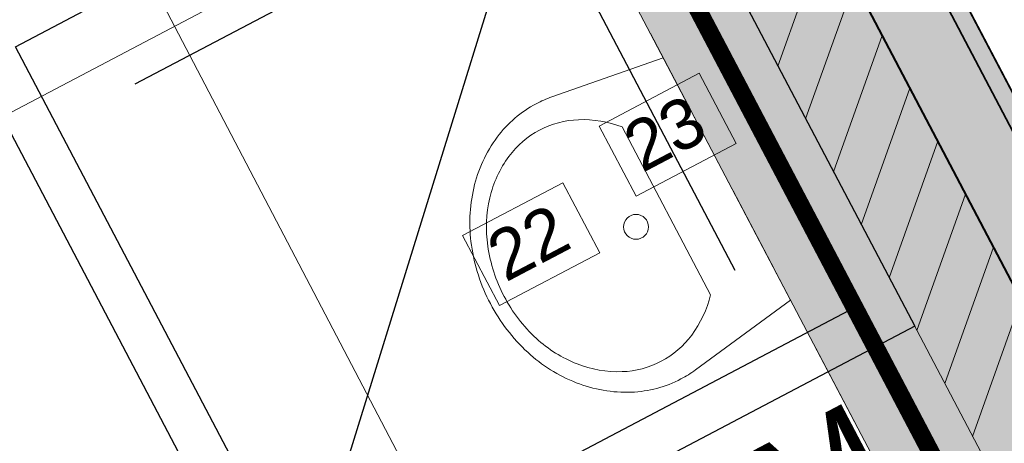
# Model space of a CAD drawing. Header units: metres. Extents: x 7408630 to 7411134, y 5569633 to 5570339.
# Tile 68 of 76: x 7410493.461 to 7410494.57, y 5569902.922 to 5569903.399. Entities that reach past the tile are written whole.
import ezdxf
from ezdxf.enums import TextEntityAlignment as Align

# ---------------------------------------------------------------- set-up
doc = ezdxf.new("R2010")
doc.units = ezdxf.units.M
doc.header["$MEASUREMENT"] = 0
doc.linetypes.add('HIDDEN2', pattern=[4.762499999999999, 3.175, -1.5875])
doc.layers.add('0-wypos-sanitarne', color=1, linetype='Continuous')
doc.layers.add('AS_ opisy', color=7, linetype='Continuous')
for name, color, linetype, lineweight in [('0-ZABUDOWA GK-MDF', 54, 'Continuous', 35), ('0_LEGENDA', 253, 'Continuous', 13), ('1_POSADZKA PODZIAŁY', 151, 'Continuous', 0), ('1_POSADZKI COKOŁY', 170, 'Continuous', 0), ('Hatch_zamurowania', 4, 'Continuous', 5), ('OPIS POM NOWE', 140, 'Continuous', 5), ('Opis_pom', 9, 'Continuous', 18), ('Sciany', 2, 'Continuous', 40), ('WYBURZENIA HATCH', 253, 'Continuous', 0)]:
    doc.layers.add(name, color=color, linetype=linetype, lineweight=lineweight)
doc.layers.add('Wyburzenia', color=7, linetype='Continuous', lineweight=13, true_color=0xb0b0b0)
doc.styles.add('ARIAL', font='tahoma.ttf')
doc.styles.add('ROMANS07', font='arial.ttf')
doc.styles.add('TXT', font='simplex.shx')
pattern_1 = [(0, (-58931.34199039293, 199163.1944934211), (0, 80), []), (90, (-58931.34199039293, 199163.1944934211), (-80, 4.898587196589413e-15), [])]

# ---------------------------------------------------------------- blocks, each defined once
blk = doc.blocks.new('A$C578D6593')
for p, q in [((-26.36362283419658, 0), (-29.160557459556, 18.76077541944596)), ((17.63637716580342, 0), (20.43331179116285, 18.76077541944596)), ((-19.62802756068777, 11), (10.90078189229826, 11)), ((-26.36362283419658, 0), (17.63637716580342, 0))]:
    blk.add_line(p, q)
blk.add_circle((-4.363622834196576, 16.5), 2)
for centre, radius, start, end in [((-4.363622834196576, 13.99932096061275), 29.00067903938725, 90, 109.6071022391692), ((-4.363622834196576, 13.99932096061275), 29.00067903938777, 70.39289776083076, 90), ((-5.669874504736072, 17.66626340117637), 25.10802438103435, 109.6071022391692, 130.6955310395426), ((-3.057371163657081, 17.66626340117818), 25.10802438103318, 49.30446896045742, 70.39289776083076), ((-4.363622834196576, 15.49932096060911), 25.00067903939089, 90, 109.6071022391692), ((-4.363622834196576, 15.49932096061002), 25.00067903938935, 70.39289776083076, 90), ((-5.669874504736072, 19.1662634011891), 21.10802438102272, 109.6071022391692, 130.6955310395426), ((-3.057371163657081, 19.16626340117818), 21.10802438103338, 49.30446896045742, 70.39289776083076), ((-7.679959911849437, 20.00357201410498), 22.02525697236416, 130.6955310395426, 154.2825024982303), ((-1.047285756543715, 20.00357201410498), 22.02525697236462, 25.7174975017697, 49.30446896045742), ((-7.679959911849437, 21.5035720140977), 18.02525697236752, 130.6955310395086, 154.2825024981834), ((-1.047285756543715, 21.50357201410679), 18.02525697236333, 25.7174975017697, 49.30446896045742), ((-10.78687910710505, 21.50000000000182), 18.57674372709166, 154.2825024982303, 180), ((-10.78687910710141, 23.00000000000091), 14.57674372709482, 154.2825024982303, 180), ((2.059633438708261, 23), 14.57674372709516, 0, 25.7174975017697), ((2.059633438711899, 21.50000000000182), 18.57674372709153, 0, 25.7174975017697), ((-10.78687910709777, 23.00000000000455), 14.5767437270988, 180, 205.7174975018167), ((2.059633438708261, 23.00000000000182), 14.57674372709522, 334.2825024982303, 0), ((-10.78687910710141, 21.5), 18.57674372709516, 180, 188.4794401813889), ((2.059633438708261, 21.5), 18.57674372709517, 351.5205598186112, 0), ((-7.679959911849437, 24.49642798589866), 18.02525697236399, 205.7174975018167, 228.4822954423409), ((-1.047285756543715, 24.49642798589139), 18.02525697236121, 311.5177045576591, 334.2825024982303)]:
    blk.add_arc(centre, radius, start, end)
blk = doc.blocks.new('prysznic')
at = {"layer": '0-wypos-sanitarne'}
for points in [[(39554.31680376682, -197588.5821497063), (39634.31680376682, -197588.5821497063), (39634.31680376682, -197668.5821497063), (39554.31680376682, -197668.5821497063)], [(39559.31680376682, -197593.5821497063), (39629.31680376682, -197593.5821497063), (39629.31680376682, -197663.5821497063), (39559.31680376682, -197663.5821497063)]]:
    blk.add_lwpolyline(points, close=True, dxfattribs=at)
for points in [[(39569.31680376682, -197603.5821497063), (39614.31680376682, -197603.5821497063)], [(39615.78126986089, -197607.1176836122), (39569.31680376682, -197653.5821497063)], [(39619.31680376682, -197608.5821497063), (39619.31680376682, -197653.5821497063)]]:
    blk.add_lwpolyline(points, dxfattribs=at)
blk.add_circle((39619.31680376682, -197603.5821497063), 5, dxfattribs=at)
blk = doc.blocks.new('A$C142d3faa')
at = {"layer": '1_POSADZKA PODZIAŁY'}
h = blk.add_hatch(dxfattribs=at)
h.set_pattern_fill('_USER', color=256, scale=80, double=1, pattern_type=0)
h.set_pattern_definition(pattern_1)
h.paths.add_polyline_path([(28.22535916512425, 1045.606190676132), (175.2253591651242, 1045.606190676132), (175.2253591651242, 1273.606190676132), (408.2253591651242, 1273.606190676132), (408.2253591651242, 1588.606190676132), (65.22535916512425, 1588.606190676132), (65.22535916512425, 1464.606190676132), (38.22535945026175, 1464.606190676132), (38.22535945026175, 1191.606190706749), (63.22535916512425, 1191.606190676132), (63.22535915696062, 1179.606190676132), (27.22535916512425, 1179.606190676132)])
h = blk.add_hatch(dxfattribs=at)
h.set_pattern_fill('_USER', color=256, scale=80, double=1, pattern_type=0)
h.set_pattern_definition(pattern_1)
h.paths.add_polyline_path([(442.2253591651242, 1291.606190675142), (442.2253591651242, 1587.606190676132), (783.2253591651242, 1588.606190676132), (783.2253591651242, 1481.606190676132), (794.2253587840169, 1481.606190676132), (794.2253587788, 1202.606190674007), (681.2253591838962, 1202.606190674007), (681.2253591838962, 1194.606190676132), (804.225358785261, 1194.606190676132), (804.2253591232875, 1045.606190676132), (574.2253592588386, 1045.606190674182), (575.2253603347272, 1291.606190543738)])
at = {"layer": 'Hatch_zamurowania'}
h = blk.add_hatch(dxfattribs=at)
h.set_pattern_fill('ANSI31', color=256, scale=1.5)
h.set_pattern_definition([(45, (-39215.06315442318, 199163.1944934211), (-3.367596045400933, 3.367596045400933), [])])
h.paths.add_polyline_path([(419.2253591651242, 1588.606190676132), (431.2253591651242, 1588.606190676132), (431.2253591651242, 1045.606190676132), (419.2253591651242, 1045.606190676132)])
at = {"layer": 'WYBURZENIA HATCH'}
h = blk.add_hatch(dxfattribs=at)
h.set_pattern_fill('AR-CONC', color=256, scale=0.1)
h.set_pattern_definition([(49.99999999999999, (-39215.06315442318, 199163.1944934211), (18.2184668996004, -1.593908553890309), [1.905, -20.955]), (355, (-39215.06315442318, 199163.1944934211), (-3.524342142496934, 19.10568452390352), [1.524, -16.764058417]), (100.4514447, (-39213.54495372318, 199163.0616680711), (14.69412470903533, 17.51177519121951), [1.61900088, -17.80902446]), (46.18420000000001, (-39215.06315442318, 199168.2744934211), (27.10790408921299, -4.204232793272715), [2.8575, -31.4325]), (96.63555760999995, (-39212.80416442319, 199167.9241434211), (23.7404134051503, 24.74261245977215), [2.428502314, -26.713560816]), (351.1841511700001, (-39215.06315442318, 199168.2744934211), (23.74041340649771, 24.74261245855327), [2.285996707, -25.145973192]), (21, (-39212.52315442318, 199167.0044934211), (15.16143912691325, -10.22651981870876), [1.905, -20.955]), (326.0000000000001, (-39212.52315442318, 199167.0044934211), (6.180202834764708, 18.41879661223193), [1.524, -16.764]), (71.45144499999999, (-39211.25970116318, 199166.1522834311), (21.34164192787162, 8.192276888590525), [1.61900088, -17.80899376]), (37.50000000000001, (-39215.06315442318, 199163.1944934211), (0.3088603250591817, 8.455503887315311), [0, -16.5608, 0, -17.018, 0, -16.8275]), (7.499999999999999, (-39215.06315442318, 199163.1944934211), (6.681966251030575, 10.01805748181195), [0, -9.7028, 0, -16.1798, 0, -6.413500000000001]), (327.5, (-39220.72735442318, 199163.1944934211), (13.55905951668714, -0.5728743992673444), [0, -6.350000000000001, 0, -19.812, 0, -26.289]), (317.5, (-39223.26735442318, 199163.1944934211), (14.81291813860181, 2.542649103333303), [0, -8.255, 0, -13.1572, 0, -18.669])])
h.paths.add_polyline_path([(441.2253591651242, 1045.606190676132), (408.2253591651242, 1045.606190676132), (408.2253591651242, 1588.606190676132), (441.2253591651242, 1588.606190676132)])
at = {"layer": '0-ZABUDOWA GK-MDF'}
for points in [[(439.2253591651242, 1045.606190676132), (439.2253591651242, 1588.606190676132)], [(441.2253591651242, 1045.606190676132), (441.2253591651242, 1588.606190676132)]]:
    blk.add_lwpolyline(points, dxfattribs=at)
at = {"layer": '0_LEGENDA', "color": 7}
for points in [[(398.2696973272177, 1329.084535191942), (411.0193997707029, 1329.084535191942), (411.0193997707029, 1320.158260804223), (398.2696973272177, 1320.158260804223)], [(378.931764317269, 1325.352552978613), (391.6814667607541, 1325.352552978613), (391.6814667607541, 1316.426278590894), (378.931764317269, 1316.426278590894)]]:
    blk.add_lwpolyline(points, dxfattribs=at)
for points in [[(398.2696973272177, 1320.158260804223), (411.0193997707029, 1320.158260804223), (411.0193997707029, 1329.084535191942), (398.2696973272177, 1329.084535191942)], [(378.931764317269, 1316.426278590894), (391.6814667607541, 1316.426278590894), (391.6814667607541, 1325.352552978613), (378.931764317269, 1325.352552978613)]]:
    blk.add_lwpolyline(points, close=True, dxfattribs=at)
at = {"layer": '1_POSADZKI COKOŁY', "color": 180, "true_color": 0x3022f7, "const_width": 2}
blk.add_lwpolyline([(33.22535916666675, 1050.606190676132), (170.2253591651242, 1050.606190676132), (170.2253591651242, 1278.606266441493), (414.2253591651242, 1278.602569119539), (414.2253591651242, 1583.606190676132), (70.22535918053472, 1583.606190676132), (70.22535956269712, 1459.606190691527), (43.22535944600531, 1459.60619060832), (43.22535922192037, 1196.606190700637), (68.22535916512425, 1196.60619067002), (68.22535916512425, 1174.606190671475), (33.22535920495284, 1174.606190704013)], close=True, dxfattribs=at)
at = {"layer": 'Sciany'}
blk.add_lwpolyline([(431.2253591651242, 1045.606190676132), (431.2253591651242, 1588.606190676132)], dxfattribs=at)
at = {"layer": 'Wyburzenia', "linetype": 'HIDDEN2', "ltscale": 3}
for points in [[(408.2253591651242, 1045.606190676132), (408.2253591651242, 1588.606190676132)], [(441.2253591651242, 1045.606190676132), (441.2253591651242, 1588.606190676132)]]:
    blk.add_lwpolyline(points, dxfattribs=at)
at = {"layer": 'Wyburzenia'}
for points in [[(441.2253591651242, 1045.606190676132), (408.2253591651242, 1045.606190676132), (408.2253591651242, 1588.606190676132), (441.2253591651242, 1588.606190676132)], [(419.2253591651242, 1588.606190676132), (431.2253591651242, 1588.606190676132), (431.2253591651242, 1045.606190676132), (419.2253591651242, 1045.606190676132)]]:
    blk.add_lwpolyline(points, close=True, dxfattribs=at)
at = {"layer": '0-wypos-sanitarne'}
for p in [(-39113.0914446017, 198979.0419415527), (-39215.06315442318, 198961.1883319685)]:
    blk.add_blockref('prysznic', p, dxfattribs=at)
at = {"layer": 'Wyburzenia', "linetype": 'HIDDEN2', "ltscale": 3, "yscale": 0.7, "zscale": 0.7}
for p, xscale, rotation in [((408.2253591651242, 1320.160726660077), 0.7, 89.99999999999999), ((441.2253591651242, 1320.160726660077), -0.7, 270)]:
    blk.add_blockref('A$C578D6593', p, dxfattribs=dict(at, xscale=xscale, rotation=rotation))
at = {"layer": '0_LEGENDA', "color": 7, "char_height": 7.5, "width": 10.99403024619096, "attachment_point": 3, "style": 'ROMANS07'}
for s, insert in [('{\\H0.75x;23}', (408.8077079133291, 1327.751992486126)), ('{\\H0.75x;22}', (389.4697749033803, 1324.020010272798))]:
    blk.add_mtext(s, dxfattribs=dict(at, insert=insert))
at = {"layer": 'AS_ opisy', "insert": (395.2301730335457, 1288.685311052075), "char_height": 12, "attachment_point": 1, "style": 'TXT'}
blk.add_mtext_dynamic_manual_height_columns('{\\fArial|b0|i0|c238|p34;M}', width=15, gutter_width=75, heights=[15], dxfattribs=at)
at = {"layer": 'OPIS POM NOWE', "style": 'ARIAL'}
for tag, p in [('E1,4', (2085.453509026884, 1677.902724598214)), ('E1,4', (2642.565068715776, 1467.098580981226)), ('E1,4', (2887.554946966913, 1334.669140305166)), ('E1,1', (2346.15172770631, 945.3069204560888)), ('E1,2', (2380.289767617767, 731.4605824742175)), ('E1,4', (3248.926969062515, 423.5622677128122)), ('E1,3', (2269.290473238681, 389.8474601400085)), ('E1,5', (4145.396889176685, -41.41678165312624))]:
    blk.add_attdef(tag, text='', height=23.936, dxfattribs=at).set_placement(p, align=Align.MIDDLE_CENTER)
at = {"layer": 'Opis_pom', "ltscale": 0.7, "style": 'ARIAL'}
for tag, p in [('B1,18', (784.175454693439, 4749.376909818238)), ('B1,21', (1474.160621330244, 4744.552251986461)), ('B1/17', (593.1950013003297, 4721.360037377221)), ('1,23', (2643.879736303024, 4721.360037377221)), ('1,22', (2015.997302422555, 4715.619925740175)), ('A1,1', (-123.2752701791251, 4710.792713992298)), ('B1,1', (2964.213888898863, 4687.194759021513)), ('B1,19', (983.4770436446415, 4684.250472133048)), ('A1,6', (-365.3793687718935, 4657.226791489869)), ('A1,16', (198.2072643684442, 4631.436355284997)), ('B1,20', (1267.194878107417, 4624.632454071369)), ('B1,3', (3298.013043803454, 4567.235815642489)), ('B1,4', (4545.109849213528, 4480.622250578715)), ('A1,5', (-782.1155021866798, 4446.932694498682)), ('A1,2', (-186.9193724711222, 4425.112318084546)), ('A1,15', (198.2072643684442, 4391.000839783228)), ('B1,2', (2872.012077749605, 4302.459186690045)), ('A1,3', (-121.2895641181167, 4150.905633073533)), ('B1,8', (2427.383192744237, 4053.123158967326)), ('B1,6', (4754.926236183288, 3940.334623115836)), ('A1,4', (-837.6792277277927, 3920.772192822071)), ('B1,14', (401.2060605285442, 3890.998977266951)), ('B1,13', (1255.283140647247, 3857.264790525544)), ('B1,5', (4487.887436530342, 3854.524062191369)), ('B1,10', (1961.599271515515, 3852.276071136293)), ('B1,9', (2126.781835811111, 3827.246892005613)), ('B1,7', (3203.179523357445, 3799.68363001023)), ('B1,11', (2118.658790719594, 3658.838670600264)), ('B1,12', (1949.477289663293, 3633.257187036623)), ('C1,2', (2894.604733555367, 3427.283363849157)), ('C1,3', (2160.246723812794, 3198.455877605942)), ('C1,1', (3129.25555325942, 2706.44898945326)), ('C1,4', (2077.339235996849, 2485.413103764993)), ('C1,5', (2131.383208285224, 2180.309788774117)), ('C1,10', (3196.043433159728, 2172.920878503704)), ('C1,9', (3215.995519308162, 1907.634199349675)), ('C1,6', (2168.073843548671, 1819.58528353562)), ('D0,18', (1348.653176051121, 1483.781635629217)), ('C1,8', (2890.195548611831, 1472.29709332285)), ('C1,7', (2247.746238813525, 1432.404889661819)), ('D,03', (680.1466722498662, 1361.206844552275)), ('D0,15', (1769.826019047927, 1360.285680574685)), ('D,07', (301.6534830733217, 1339.208595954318)), ('D0,6', (-189.623502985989, 1299.117330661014)), ('D0,8', (-573.6059719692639, 1280.794415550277)), ('D0,2', (1011.718833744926, 1184.667071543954)), ('D0,4', (520.2942003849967, 1181.603761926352)), ('D0,14', (1790.011409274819, 1156.002015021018)), ('D,05', (264.3299696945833, 1077.697489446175)), ('D0,13', (1760.78024321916, 974.2700197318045)), ('D0,09', (-770.0709432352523, 944.5551283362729)), ('D0,1', (999.9887503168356, 928.6062601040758)), ('D0,10', (-751.0723892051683, 564.5580135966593)), ('D0,11', (-751.0723892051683, 336.7382673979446)), ('D0,12', (198.7439030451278, 306.3970252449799))]:
    blk.add_attdef(tag, text='', height=11.968, dxfattribs=at).set_placement(p, align=Align.MIDDLE_CENTER)

msp = doc.modelspace()

# ---------------------------------------------------------------- block references
at = {"xscale": 0.01, "yscale": 0.01, "zscale": 0.01, "rotation": 27.75854060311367}
msp.add_blockref('A$C142d3faa', (7410496.779402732, 5569889.662845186), dxfattribs=at)

doc.saveas('drawing.dxf')
